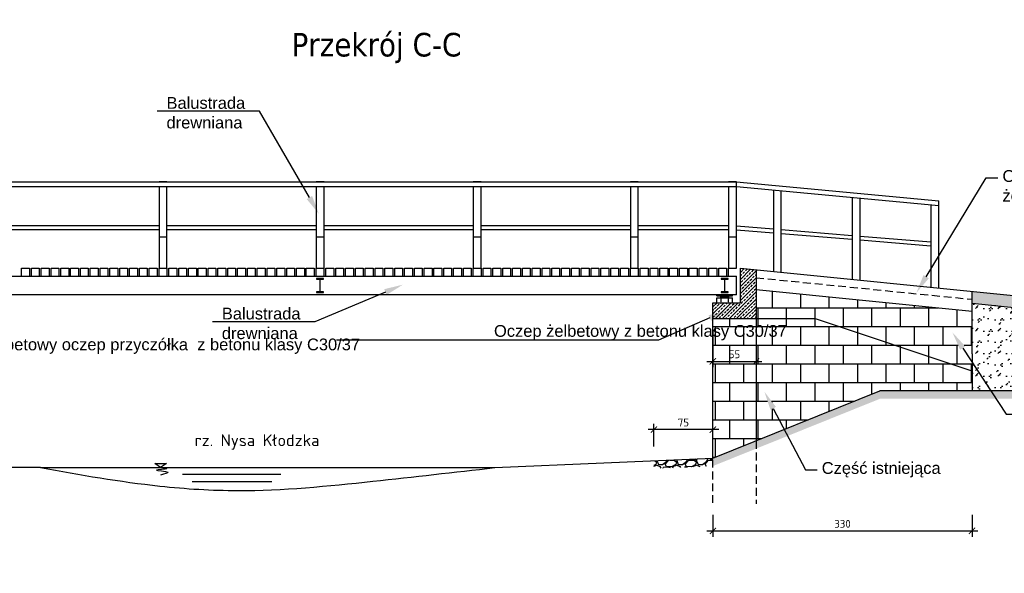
# Model space of a CAD drawing. Header units: millimetres. Extents: x 50975 to 116025, y -42779 to -16535.
# Tile 26 of 28: x 63883 to 65137, y -17240 to -16535. Entities that reach past the tile are written whole.
import ezdxf
from ezdxf import colors
from ezdxf.entities.mleader import LeaderData, LeaderLine
from ezdxf.enums import TextEntityAlignment as Align
from ezdxf.math import Vec2, Vec3

# ---------------------------------------------------------------- set-up
doc = ezdxf.new("R2010")
doc.units = ezdxf.units.MM
doc.header["$LTSCALE"] = 40
doc.header["$PDMODE"] = 35
doc.header["$PDSIZE"] = 10
doc.linetypes.add('DASHED2', pattern=[0.375, 0.25, -0.125])
doc.layers.get('0').transparency = 0.4
doc.layers.get('Defpoints').transparency = 0.4
for name, color, linetype in [('K01', 94, 'Continuous'), ('K025', 161, 'Continuous'), ('K10', 10, 'Continuous'), ('Profile', 7, 'Continuous')]:
    doc.layers.add(name, color=color, linetype=linetype)
doc.styles.get("Standard").update_dxf_attribs({"font": 'isocpeur.ttf', "height": 10})
doc.linetypes.add('ZIGZAG', pattern='A,0.00254,-5.08,[131,ltypeshp.shx,S=5.08,R=0,X=-5.08,Y=0],-10.16,[131,ltypeshp.shx,S=5.08,R=180,X=5.08,Y=0],-5.08', length=20.32254)
doc.dimstyles.new('ARCHIC', dxfattribs={"dimtxt": 10, "dimasz": 8, "dimexe": 7.5, "dimexo": 15, "dimgap": 4, "dimtad": 1, "dimdec": 1, "dimrnd": 0.5, "dimtxsty": 'Standard', "dimblk": 'ARCHTICK', "dimcen": 12.5, "dimdle": 7.5, "dimclrd": 94, "dimclre": 94, "dimclrt": 151, "dimazin": 2, "dimtfac": 1, "dimtdec": 1, "dimtmove": 2, "dimatfit": 3, "dimfxl": 7.5, "dimarcsym": 0})

# ---------------------------------------------------------------- blocks, each defined once
blk = doc.blocks.new('c')
at = {"layer": 'Profile'}
for p, q in [((56414, -10814), (56414, -10914)), ((56469, -10814), (56414, -10814)), ((56418, -10896), (56418, -10831)), ((56428, -10821), (56469, -10821)), ((56469, -10821), (56469, -10814)), ((56414, -10914), (56469, -10914)), ((56469, -10906), (56428, -10906)), ((56469, -10914), (56469, -10906))]:
    blk.add_line(p, q, dxfattribs=at)
for centre, start, end in [((56428, -10831), 90, 180), ((56428, -10896), 180, 270)]:
    blk.add_arc(centre, 10, start, end, dxfattribs=at)
blk = doc.blocks.new('_ArchTick')
at = {"color": 0, "linetype": 'ByBlock', "const_width": 0.15}
blk.add_lwpolyline([(-0.5, -0.5), (0.5, 0.5)], dxfattribs=at)
blk = doc.blocks.new('*D364')
at = {"layer": 'Defpoints', "color": 0}
for p in [(64765.8, -17150.6), (65095.8, -17150.6), (65095.8, -17186.1)]:
    blk.add_point(p, dxfattribs=at)
at = {"layer": 'K025', "color": 94, "lineweight": -2}
for p, q in [((64765.8, -17165.6), (64765.8, -17193.6)), ((65095.8, -17165.6), (65095.8, -17193.6)), ((64758.3, -17186.1), (65103.3, -17186.1))]:
    blk.add_line(p, q, dxfattribs=at)
at = {"layer": 'K025', "color": 94, "lineweight": -2, "xscale": 8, "yscale": 8, "zscale": 8, "rotation": 180}
blk.add_blockref('_ArchTick', (64765.8, -17186.1), dxfattribs=at)
at = {"layer": 'K025', "color": 94, "lineweight": -2, "xscale": 8, "yscale": 8, "zscale": 8}
blk.add_blockref('_ArchTick', (65095.8, -17186.1), dxfattribs=at)
at = {"layer": 'K025', "color": 151, "insert": (64930.8, -17177.1), "char_height": 10, "attachment_point": 5}
blk.add_mtext('330', dxfattribs=at)
blk = doc.blocks.new('*D394')
at = {"layer": 'Defpoints', "color": 0}
for p in [(64690.8, -17057.1), (64690.8, -17093.6), (64765.8, -17093.6)]:
    blk.add_point(p, dxfattribs=at)
at = {"layer": 'K01', "color": 94, "lineweight": -2}
for p, q in [((64773.3, -17057.1), (64683.3, -17057.1)), ((64690.8, -17078.6), (64690.8, -17049.6)), ((64765.8, -17078.6), (64765.8, -17049.6))]:
    blk.add_line(p, q, dxfattribs=at)
at = {"layer": 'K01', "color": 94, "lineweight": -2, "xscale": 8, "yscale": 8, "zscale": 8, "rotation": 180}
blk.add_blockref('_ArchTick', (64690.8, -17057.1), dxfattribs=at)
at = {"layer": 'K01', "color": 94, "lineweight": -2, "xscale": 8, "yscale": 8, "zscale": 8}
blk.add_blockref('_ArchTick', (64765.8, -17057.1), dxfattribs=at)
at = {"layer": 'K01', "color": 151, "insert": (64728.3, -17048.1), "char_height": 10, "attachment_point": 5}
blk.add_mtext('75', dxfattribs=at)
blk = doc.blocks.new('*D416')
at = {"layer": 'Defpoints', "color": 0}
for p in [(64765.8, -16915.6), (64820.8, -16915.6), (64820.8, -16970.2)]:
    blk.add_point(p, dxfattribs=at)
at = {"layer": 'K025', "color": 94, "lineweight": -2}
for p, q in [((64765.8, -16930.6), (64765.8, -16977.7)), ((64820.8, -16930.6), (64820.8, -16977.7)), ((64758.3, -16970.2), (64828.3, -16970.2))]:
    blk.add_line(p, q, dxfattribs=at)
at = {"layer": 'K025', "color": 94, "lineweight": -2, "xscale": 8, "yscale": 8, "zscale": 8, "rotation": 180}
blk.add_blockref('_ArchTick', (64765.8, -16970.2), dxfattribs=at)
at = {"layer": 'K025', "color": 94, "lineweight": -2, "xscale": 8, "yscale": 8, "zscale": 8}
blk.add_blockref('_ArchTick', (64820.8, -16970.2), dxfattribs=at)
at = {"layer": 'K025', "color": 151, "insert": (64793.3, -16961.2), "char_height": 10, "attachment_point": 5}
blk.add_mtext('55', dxfattribs=at)

msp = doc.modelspace()

# ---------------------------------------------------------------- hatches: boundary and pattern name
at = {"layer": 'K01'}
h = msp.add_hatch(dxfattribs=at)
h.set_pattern_fill('ANSI33', color=256)
h.set_pattern_definition([(45, (64765.808, -16811.0796), (-4.49013, 4.49013), []), (45, (64770.298, -16811.0796), (-4.49013, 4.49013), [3.175, -1.5875])])
h.paths.add_polyline_path([(64765.81, -16915.58), (64820.81, -16915.58), (64820.81, -16853.58), (64800.81, -16851.58), (64800.81, -16895.58), (64765.81, -16895.58)])
h = msp.add_hatch(dxfattribs=at)
h.set_pattern_fill('APPIANRN', color=256, scale=0.15)
h.set_pattern_definition([(0, (75374.345, -15901.745), (0, 23.8125), []), (90, (75374.345, -15901.745), (-18.0975, 23.8125), [23.8125, -23.8125])])
h.paths.add_polyline_path([(64765.81, -17093.58), (64765.81, -16915.58), (64895.26, -16915.58), (65095.81, -16982.84), (65095.81, -17007.84), (64978.54, -17007.84), (64856.75, -17056.93), (64842.59, -17030.08), (64846.13, -17028.22), (64831.4, -17008.86), (64839.05, -17031.95), (64842.59, -17030.08), (64856.75, -17056.93)])
h.paths.add_polyline_path([(64820.81, -16915.58), (64820.81, -16895.58), (64820.81, -16878.58), (65095.81, -16906.2), (65095.81, -16960.58), (65095.81, -16971.4), (65083.87, -16953.27), (65087.21, -16951.07), (65070.67, -16933.22), (65080.53, -16955.47), (65083.87, -16953.27), (65095.81, -16971.4), (65095.81, -16982.84), (64895.26, -16915.58)])
h = msp.add_hatch(dxfattribs=at)
h.set_pattern_fill('AR-CONC', color=256, scale=0.1)
h.set_pattern_definition([(50, (65903.34, -17487.103), (18.21847, -1.5939), [1.905, -20.955]), (355, (65903.34, -17487.103), (-3.52434, 19.1057), [1.524, -16.76406]), (100.4514, (65904.858, -17487.236), (14.69412, 17.51178), [1.619, -17.80902]), (46.1842, (65903.34, -17482.023), (27.1079, -4.20423), [2.8575, -31.4325]), (96.6356, (65905.599, -17482.373), (23.7404, 24.7426), [2.4285, -26.71356]), (351.184, (65903.34, -17482.023), (23.7404, 24.7426), [2.286, -25.146]), (21, (65905.88, -17483.293), (15.16144, -10.22652), [1.905, -20.955]), (326, (65905.88, -17483.293), (6.1802, 18.4188), [1.524, -16.764]), (71.4514, (65907.143, -17484.145), (21.34164, 8.19228), [1.619, -17.809]), (37.5, (65903.3395, -17487.103), (0.30886, 8.455504), [0, -16.5608, 0, -17.018, 0, -16.8275]), (7.5, (65903.3395, -17487.103), (6.68197, 10.01806), [0, -9.7028, 0, -16.1798, 0, -6.4135]), (327.5, (65897.675, -17487.103), (13.55906, -0.572874), [0, -6.35, 0, -19.812, 0, -26.289]), (317.5, (65895.135, -17487.103), (14.81292, 2.54265), [0, -8.255, 0, -13.1572, 0, -18.669])])
h.paths.add_polyline_path([(65095.81, -16881.08), (65095.81, -16896.15), (65095.81, -16896.15), (65548.51, -16941.42), (65550.01, -16926.5)])
h = msp.add_hatch(dxfattribs=at)
h.set_pattern_fill('GROUT', color=256, scale=0.1, angle=45)
h.set_pattern_definition([(45, (64999.4, -17312.338), (-12.57236, 16.16446), [2.54, -17.78]), (45, (64995.808, -17305.154), (-14.3684, 14.3684), [0, -20.32]), (45, (64995.808, -17315.93), (-8.98026, 19.75656), [0, -20.32]), (45, (64985.032, -17305.154), (0, 28.7368), [5.08, -35.56]), (45, (65004.788, -17303.358), (-14.3684, 14.3684), [0, -20.32]), (45, (65002.992, -17308.746), (-10.7763, 17.9605), [0, -20.32]), (45, (65002.992, -17305.154), (-14.3684, 14.3684), [0, -20.32]), (45, (64986.828, -17303.358), (-14.3684, 14.3684), [0, -20.32])])
h.paths.add_polyline_path([(65119.8, -17007.84), (65095.81, -16971.4), (65095.81, -16960.58), (65095.81, -16896.15), (65095.81, -16896.15), (65548.51, -16941.42), (65550.01, -16926.5), (65597.02, -16957.84), (65245.81, -16957.84), (65195.81, -17007.84)])
h.paths.add_polyline_path([(65095.81, -17007.84), (65095.81, -16982.84), (65095.81, -16971.4), (65119.8, -17007.84)])
h = msp.add_hatch(dxfattribs=at)
h.set_pattern_fill('2X2BRIKS', color=256, scale=0.07, angle=54)
h.set_pattern_definition([(54, (64765.808, -17103.579), (-11.50746, 8.36066), [1.778, 0]), (54, (64760.054, -17099.398), (-3.1468, 19.86812), [14.224, -14.224]), (144, (64765.808, -17103.579), (-8.36066, -11.50746), [1.778, 0]), (144, (64778.349, -17086.317), (-19.86812, -3.1468), [14.224, -14.224])])
h.paths.add_polyline_path([(65051.81, -17017.84), (65199.95, -17017.84), (65249.95, -16967.84), (65597.02, -16967.84), (65597.02, -16957.84), (65245.81, -16957.84), (65195.81, -17007.84), (65046.53, -17007.84)])
h.paths.add_polyline_path([(64861.1, -17065.17), (64978.54, -17017.84), (65051.81, -17017.84), (65046.53, -17007.84), (64978.54, -17007.84), (64856.75, -17056.93)])
h.paths.add_polyline_path([(64765.81, -17103.58), (64861.1, -17065.17), (64856.75, -17056.93), (64765.81, -17093.58)])
h = msp.add_hatch(dxfattribs=at)
h.set_pattern_fill('GRAVEL', color=256)
h.set_pattern_definition([(228.012788, (80943.0913, -14262.7349), (-203.20000002, -228.59999999), [3.417214, -338.304836]), (184.969741, (80940.8053, -14265.2749), (304.79999988, 25.40000145), [5.864047, -580.54049]), (132.510447, (80934.9633, -14265.7829), (254.0000001, -279.3999999), [4.134815, -409.347228]), (267.273689, (80925.0573, -14272.1329), (25.40000005, 508), [5.340045, -528.664374]), (292.833654, (80924.8033, -14277.4669), (-127.00000001, 304.8), [5.236337, -518.398077]), (357.273689, (80926.8353, -14282.2929), (-508, 25.40000005), [5.340045, -528.664374]), (37.6942405, (80932.1693, -14282.5469), (-330.199999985, -254.00000002), [7.061937, -699.131153]), (72.2553284, (80937.7573, -14278.2289), (177.80000005, 558.799999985), [6.667195, -660.052566]), (121.429566, (80939.7893, -14271.8789), (-203.20000003, 330.19999998), [5.35813, -530.455457]), (175.236358, (80936.9953, -14267.3069), (279.4, -25.40000004), [6.117133, -299.73937]), (222.397438, (80930.8993, -14266.79886), (-304.79999999, -279.40000001), [7.91078, -783.167725]), (138.814075, (80950.2033, -14272.3869), (-177.8, 152.4), [2.700045, -267.30566]), (171.469234, (80948.1713, -14270.6089), (330.20000001, -50.79999994), [5.13682, -508.54639]), (225, (80943.091, -14269.847), (1e-14, -25.4), [3.592093, -32.32893]), (203.19859, (80941.3133, -14266.799), (127, 50.8), [1.934413, -191.506224]), (291.80141, (80939.5353, -14267.561), (-25.4, 76.2), [2.735656, -134.04753]), (30.963757, (80940.5513, -14270.101), (76.2, 50.8), [4.443197, -143.66298]), (161.56505, (80944.361, -14267.815), (50.8, -25.4), [3.21287, -77.10898]), (16.38954, (80924.8033, -14267.5609), (254, 76.2), [4.50088, -445.588267]), (70.346176, (80929.1213, -14266.2909), (-101.60000001, -279.4), [3.77599, -373.822157]), (293.19859, (80944.3613, -14262.735), (-50.8, 127), [3.8688, -189.571836]), (343.61046, (80945.8853, -14266.2909), (-254, 76.19999998), [4.50088, -445.588267]), (339.443955, (80924.8033, -14283.309), (-127, 50.8), [4.340352, -212.677343]), (294.77514, (80928.8673, -14284.8329), (-127.00000015, 279.39999993), [3.63672, -360.035934]), (66.80141, (80944.6153, -14288.135), (50.8, 127), [3.8688, -189.571836]), (17.354025, (80946.1393, -14284.5789), (-330.2, -101.60000002), [4.257827, -421.52376]), (69.443955, (80932.1693, -14288.135), (-50.8, -127), [2.170176, -214.84752]), (101.309932, (80943.0913, -14288.135), (-25.4, 101.6), [1.295146, -128.21995]), (165.963757, (80942.8373, -14286.865), (76.2, -25.4), [5.236337, -99.490546]), (186.009006, (80937.7573, -14285.5949), (254, 25.40000001), [4.85267, -480.41365]), (303.690068, (80940.551, -14272.387), (-25.4, 50.8), [3.66324, -87.917764]), (353.1572266, (80942.5833, -14275.4349), (431.8, -50.79999998), [6.395568, -633.16009]), (60.945396, (80948.9333, -14276.1969), (-101.6, -177.8), [2.615082, -258.893923]), (90, (80950.203, -14273.91), (-25.4, 25.4), [1.524, -23.876]), (120.256437, (80937.2493, -14284.8329), (101.59999999, -177.8), [3.52867, -349.339408]), (48.012788, (80935.4713, -14281.7849), (203.20000002, 228.59999999), [6.83443, -334.887622]), (0, (80940.043, -14276.705), (25.4, 25.4), [6.604, -18.796]), (325.304846, (80946.6473, -14276.7049), (254.0000001, -177.79999986), [4.016096, -397.593167]), (254.054604, (80949.9493, -14278.991), (-25.4, -101.6), [3.69829, -181.2165]), (207.645975, (80948.9333, -14282.5469), (-482.60000002, -253.999999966), [6.02145, -596.124644]), (175.426079, (80943.5993, -14285.3409), (-330.2, 25.4), [6.370295, -630.658465])])
h.paths.add_polyline_path([(64690.81, -17106.82), (64690.81, -17096.82), (64765.81, -17093.58), (64765.81, -17103.58)])

# ---------------------------------------------------------------- linework, layer by layer
at = {"layer": 'K01', "linetype": 'DASHED2'}
for p, q in [((64820.81, -16863.58), (65095.81, -16891.08)), ((64820.81, -17071.41), (64820.81, -17151.69)), ((64765.81, -17150.58), (64765.81, -17093.58))]:
    msp.add_line(p, q, dxfattribs=at)
at = {"layer": 'K01'}
for p, q in [((65095.81, -16896.15), (65548.51, -16941.42)), ((63909.94, -17105.58), (64488.26, -17105.58)), ((64062.83, -17105.58), (64055.35, -17100.21)), ((64055.35, -17100.21), (64070.31, -17100.21)), ((64070.31, -17100.21), (64062.83, -17105.58)), ((64215.71, -17114.5), (64090.55, -17114.5)), ((64204.19, -17123.66), (64102.96, -17123.66))]:
    msp.add_line(p, q, dxfattribs=at)
for points in [[(64261.26, -16882.58), (64270.36, -16882.58), (64270.36, -16881.78), (64266.97, -16881.78, -0.4142136), (64266.07, -16880.88), (64266.07, -16866.28, -0.4142136), (64266.97, -16865.38), (64270.36, -16865.38), (64270.36, -16864.58), (64261.26, -16864.58), (64261.26, -16865.38), (64264.64, -16865.38, -0.4142136), (64265.54, -16866.28), (64265.54, -16880.88, -0.4142136), (64264.64, -16881.78), (64261.26, -16881.78)], [(64776.26, -16882.58), (64785.36, -16882.58), (64785.36, -16881.78), (64781.97, -16881.78, -0.4142136), (64781.07, -16880.88), (64781.07, -16866.28, -0.4142136), (64781.97, -16865.38), (64785.36, -16865.38), (64785.36, -16864.58), (64776.26, -16864.58), (64776.26, -16865.38), (64779.64, -16865.38, -0.4142136), (64780.54, -16866.28), (64780.54, -16880.88, -0.4142136), (64779.64, -16881.78), (64776.26, -16881.78)]]:
    msp.add_lwpolyline(points, format="xyb", close=True, dxfattribs=at)
msp.add_spline([(64062.83, -17105.58), (64070.69, -17107.16), (64057.51, -17108.72), (64072.03, -17111.29), (64062.65, -17115.09)], degree=3, dxfattribs=at)
at = {"layer": 'K025'}
for p, q in [((63735.81, -16741.58), (64795.81, -16741.58)), ((64070.81, -16741.58), (64060.81, -16741.58)), ((64270.81, -16741.58), (64260.81, -16741.58)), ((64470.81, -16741.58), (64460.81, -16741.58)), ((64670.81, -16741.58), (64660.81, -16741.58)), ((64795.81, -16741.58), (64785.81, -16741.58)), ((64795.81, -16741.58), (65053.27, -16765.82)), ((64795.81, -16747.58), (64795.81, -16741.58)), ((63735.81, -16747.58), (64795.81, -16747.58)), ((64060.81, -16747.58), (64060.81, -16851.58)), ((64070.81, -16851.58), (64070.81, -16747.58)), ((64260.81, -16747.58), (64260.81, -16851.58)), ((64270.81, -16851.58), (64270.81, -16747.58)), ((64460.81, -16747.58), (64460.81, -16851.58)), ((64470.81, -16851.58), (64470.81, -16747.58)), ((64660.81, -16747.58), (64660.81, -16851.58)), ((64670.81, -16851.58), (64670.81, -16747.58)), ((64785.81, -16747.58), (64785.81, -16851.58)), ((64795.81, -16851.58), (64795.81, -16747.58)), ((64795.81, -16747.58), (65053.27, -16771.82)), ((64842.85, -16752.01), (64842.85, -16855.78)), ((64852.85, -16856.78), (64852.85, -16752.95)), ((64943.27, -16761.47), (64943.27, -16865.82)), ((64953.27, -16866.82), (64953.27, -16762.41)), ((65053.27, -16876.82), (65053.27, -16765.82)), ((65043.27, -16770.88), (65043.27, -16875.82)), ((63870.81, -16797.08), (64060.81, -16797.08)), ((63870.81, -16802.08), (64060.81, -16802.08)), ((64070.81, -16797.08), (64260.81, -16797.08)), ((64070.81, -16802.08), (64260.81, -16802.08)), ((64270.81, -16797.08), (64460.81, -16797.08)), ((64270.81, -16802.08), (64460.81, -16802.08)), ((64470.81, -16797.08), (64660.81, -16797.08)), ((64470.81, -16802.08), (64660.81, -16802.08)), ((64670.81, -16797.08), (64785.81, -16797.08)), ((64670.81, -16802.08), (64785.81, -16802.08)), ((64795.81, -16797.49), (64842.85, -16801.39)), ((64795.81, -16802.51), (64842.85, -16806.4)), ((64852.85, -16802.22), (64943.27, -16809.7)), ((64852.85, -16807.23), (64943.27, -16814.72)), ((64060.81, -16811.58), (64070.81, -16811.58)), ((64260.81, -16811.58), (64270.81, -16811.58)), ((64460.81, -16811.58), (64470.81, -16811.58)), ((64660.81, -16811.58), (64670.81, -16811.58)), ((64785.81, -16811.58), (64795.81, -16811.58)), ((64953.27, -16810.53), (65043.27, -16817.99)), ((64953.27, -16815.55), (65043.27, -16823.01)), ((63885.81, -16861.58), (63885.81, -16851.58)), ((63885.81, -16851.58), (63895.81, -16851.58)), ((63885.81, -16861.58), (63885.81, -16851.58)), ((63885.81, -16851.58), (63895.81, -16851.58)), ((63895.81, -16851.58), (63895.81, -16861.58)), ((63895.81, -16851.58), (63895.81, -16861.58)), ((63898.31, -16861.58), (63898.31, -16851.58)), ((63898.31, -16851.58), (63908.31, -16851.58)), ((63908.31, -16851.58), (63908.31, -16861.58)), ((63910.77, -16861.58), (63910.77, -16851.58)), ((63910.77, -16851.58), (63920.77, -16851.58)), ((63920.77, -16851.58), (63920.77, -16861.58)), ((63923.31, -16861.58), (63923.31, -16851.58)), ((63923.31, -16851.58), (63933.31, -16851.58)), ((63933.31, -16851.58), (63933.31, -16861.58)), ((63935.81, -16861.58), (63935.81, -16851.58)), ((63935.81, -16851.58), (63945.81, -16851.58)), ((63945.81, -16851.58), (63945.81, -16861.58)), ((63948.31, -16861.58), (63948.31, -16851.58)), ((63948.31, -16851.58), (63958.31, -16851.58)), ((63958.31, -16851.58), (63958.31, -16861.58)), ((63960.77, -16861.58), (63960.77, -16851.58)), ((63960.77, -16851.58), (63970.77, -16851.58)), ((63970.77, -16851.58), (63970.77, -16861.58)), ((63973.31, -16861.58), (63973.31, -16851.58)), ((63973.31, -16851.58), (63983.31, -16851.58)), ((63983.31, -16851.58), (63983.31, -16861.58)), ((63985.81, -16861.58), (63985.81, -16851.58)), ((63985.81, -16851.58), (63995.81, -16851.58)), ((63995.81, -16851.58), (63995.81, -16861.58)), ((63998.31, -16861.58), (63998.31, -16851.58)), ((63998.31, -16851.58), (64008.31, -16851.58)), ((64008.31, -16851.58), (64008.31, -16861.58)), ((64010.77, -16861.58), (64010.77, -16851.58)), ((64010.77, -16851.58), (64020.77, -16851.58)), ((64020.77, -16851.58), (64020.77, -16861.58)), ((64023.31, -16861.58), (64023.31, -16851.58)), ((64023.31, -16851.58), (64033.31, -16851.58)), ((64033.31, -16851.58), (64033.31, -16861.58)), ((64035.81, -16861.58), (64035.81, -16851.58)), ((64035.81, -16851.58), (64045.81, -16851.58)), ((64035.81, -16861.58), (64035.81, -16851.58)), ((64035.81, -16851.58), (64045.81, -16851.58)), ((64045.81, -16851.58), (64045.81, -16861.58)), ((64045.81, -16851.58), (64045.81, -16861.58)), ((64048.31, -16861.58), (64048.31, -16851.58)), ((64048.31, -16851.58), (64058.31, -16851.58)), ((64058.31, -16851.58), (64058.31, -16861.58)), ((64060.81, -16861.58), (64060.81, -16851.58)), ((64060.81, -16851.58), (64070.81, -16851.58)), ((64070.81, -16851.58), (64070.81, -16861.58)), ((64073.31, -16861.58), (64073.31, -16851.58)), ((64073.31, -16851.58), (64083.31, -16851.58)), ((64083.31, -16851.58), (64083.31, -16861.58)), ((64085.81, -16861.58), (64085.81, -16851.58)), ((64085.81, -16851.58), (64095.81, -16851.58)), ((64095.81, -16851.58), (64095.81, -16861.58)), ((64098.31, -16861.58), (64098.31, -16851.58)), ((64098.31, -16851.58), (64108.31, -16851.58)), ((64108.31, -16851.58), (64108.31, -16861.58)), ((64110.77, -16861.58), (64110.77, -16851.58)), ((64110.77, -16851.58), (64120.77, -16851.58)), ((64120.77, -16851.58), (64120.77, -16861.58)), ((64123.31, -16861.58), (64123.31, -16851.58)), ((64123.31, -16851.58), (64133.31, -16851.58)), ((64133.31, -16851.58), (64133.31, -16861.58)), ((64135.81, -16861.58), (64135.81, -16851.58)), ((64135.81, -16851.58), (64145.81, -16851.58)), ((64145.81, -16851.58), (64145.81, -16861.58)), ((64148.31, -16861.58), (64148.31, -16851.58)), ((64148.31, -16851.58), (64158.31, -16851.58)), ((64158.31, -16851.58), (64158.31, -16861.58)), ((64160.77, -16861.58), (64160.77, -16851.58)), ((64160.77, -16851.58), (64170.77, -16851.58)), ((64170.77, -16851.58), (64170.77, -16861.58)), ((64173.31, -16861.58), (64173.31, -16851.58)), ((64173.31, -16851.58), (64183.31, -16851.58)), ((64183.31, -16851.58), (64183.31, -16861.58)), ((64185.81, -16861.58), (64185.81, -16851.58)), ((64185.81, -16851.58), (64195.81, -16851.58)), ((64185.81, -16861.58), (64185.81, -16851.58)), ((64185.81, -16851.58), (64195.81, -16851.58)), ((64195.81, -16851.58), (64195.81, -16861.58)), ((64195.81, -16851.58), (64195.81, -16861.58)), ((64198.31, -16861.58), (64198.31, -16851.58)), ((64198.31, -16851.58), (64208.31, -16851.58)), ((64208.31, -16851.58), (64208.31, -16861.58)), ((64210.77, -16861.58), (64210.77, -16851.58)), ((64210.77, -16851.58), (64220.77, -16851.58)), ((64220.77, -16851.58), (64220.77, -16861.58)), ((64223.31, -16861.58), (64223.31, -16851.58)), ((64223.31, -16851.58), (64233.31, -16851.58)), ((64233.31, -16851.58), (64233.31, -16861.58)), ((64235.81, -16861.58), (64235.81, -16851.58)), ((64235.81, -16851.58), (64245.81, -16851.58)), ((64245.81, -16851.58), (64245.81, -16861.58)), ((64248.31, -16861.58), (64248.31, -16851.58)), ((64248.31, -16851.58), (64258.31, -16851.58)), ((64258.31, -16851.58), (64258.31, -16861.58)), ((64260.77, -16861.58), (64260.77, -16851.58)), ((64260.77, -16851.58), (64270.77, -16851.58)), ((64270.77, -16851.58), (64270.77, -16861.58)), ((64273.31, -16861.58), (64273.31, -16851.58)), ((64273.31, -16851.58), (64283.31, -16851.58)), ((64283.31, -16851.58), (64283.31, -16861.58)), ((64285.81, -16861.58), (64285.81, -16851.58)), ((64285.81, -16851.58), (64295.81, -16851.58)), ((64295.81, -16851.58), (64295.81, -16861.58)), ((64298.31, -16861.58), (64298.31, -16851.58)), ((64298.31, -16851.58), (64308.31, -16851.58)), ((64308.31, -16851.58), (64308.31, -16861.58)), ((64310.77, -16861.58), (64310.77, -16851.58)), ((64310.77, -16851.58), (64320.77, -16851.58)), ((64320.77, -16851.58), (64320.77, -16861.58)), ((64323.31, -16861.58), (64323.31, -16851.58)), ((64323.31, -16851.58), (64333.31, -16851.58)), ((64333.31, -16851.58), (64333.31, -16861.58)), ((64335.81, -16861.58), (64335.81, -16851.58)), ((64335.81, -16851.58), (64345.81, -16851.58)), ((64335.81, -16861.58), (64335.81, -16851.58)), ((64335.81, -16851.58), (64345.81, -16851.58)), ((64345.81, -16851.58), (64345.81, -16861.58)), ((64345.81, -16851.58), (64345.81, -16861.58)), ((64348.31, -16861.58), (64348.31, -16851.58)), ((64348.31, -16851.58), (64358.31, -16851.58)), ((64358.31, -16851.58), (64358.31, -16861.58)), ((64360.77, -16861.58), (64360.77, -16851.58)), ((64360.77, -16851.58), (64370.77, -16851.58)), ((64370.77, -16851.58), (64370.77, -16861.58)), ((64373.31, -16861.58), (64373.31, -16851.58)), ((64373.31, -16851.58), (64383.31, -16851.58)), ((64383.31, -16851.58), (64383.31, -16861.58)), ((64385.81, -16861.58), (64385.81, -16851.58)), ((64385.81, -16851.58), (64395.81, -16851.58)), ((64395.81, -16851.58), (64395.81, -16861.58)), ((64398.31, -16861.58), (64398.31, -16851.58)), ((64398.31, -16851.58), (64408.31, -16851.58)), ((64408.31, -16851.58), (64408.31, -16861.58)), ((64410.77, -16861.58), (64410.77, -16851.58)), ((64410.77, -16851.58), (64420.77, -16851.58)), ((64420.77, -16851.58), (64420.77, -16861.58)), ((64423.31, -16861.58), (64423.31, -16851.58)), ((64423.31, -16851.58), (64433.31, -16851.58)), ((64433.31, -16851.58), (64433.31, -16861.58)), ((64435.81, -16861.58), (64435.81, -16851.58)), ((64435.81, -16851.58), (64445.81, -16851.58)), ((64445.81, -16851.58), (64445.81, -16861.58)), ((64448.31, -16861.58), (64448.31, -16851.58)), ((64448.31, -16851.58), (64458.31, -16851.58)), ((64458.31, -16851.58), (64458.31, -16861.58)), ((64460.77, -16861.58), (64460.77, -16851.58)), ((64460.77, -16851.58), (64470.77, -16851.58)), ((64470.77, -16851.58), (64470.77, -16861.58)), ((64473.31, -16861.58), (64473.31, -16851.58)), ((64473.31, -16851.58), (64483.31, -16851.58)), ((64483.31, -16851.58), (64483.31, -16861.58)), ((64485.81, -16861.58), (64485.81, -16851.58)), ((64485.81, -16851.58), (64495.81, -16851.58)), ((64485.81, -16861.58), (64485.81, -16851.58)), ((64485.81, -16851.58), (64495.81, -16851.58)), ((64495.81, -16851.58), (64495.81, -16861.58)), ((64495.81, -16851.58), (64495.81, -16861.58)), ((64498.31, -16861.58), (64498.31, -16851.58)), ((64498.31, -16851.58), (64508.31, -16851.58)), ((64508.31, -16851.58), (64508.31, -16861.58)), ((64510.77, -16861.58), (64510.77, -16851.58)), ((64510.77, -16851.58), (64520.77, -16851.58)), ((64520.77, -16851.58), (64520.77, -16861.58)), ((64523.31, -16861.58), (64523.31, -16851.58)), ((64523.31, -16851.58), (64533.31, -16851.58)), ((64533.31, -16851.58), (64533.31, -16861.58)), ((64535.81, -16861.58), (64535.81, -16851.58)), ((64535.81, -16851.58), (64545.81, -16851.58)), ((64545.81, -16851.58), (64545.81, -16861.58)), ((64548.31, -16861.58), (64548.31, -16851.58)), ((64548.31, -16851.58), (64558.31, -16851.58)), ((64558.31, -16851.58), (64558.31, -16861.58)), ((64560.77, -16861.58), (64560.77, -16851.58)), ((64560.77, -16851.58), (64570.77, -16851.58)), ((64570.77, -16851.58), (64570.77, -16861.58)), ((64573.31, -16861.58), (64573.31, -16851.58)), ((64573.31, -16851.58), (64583.31, -16851.58)), ((64583.31, -16851.58), (64583.31, -16861.58)), ((64585.81, -16861.58), (64585.81, -16851.58)), ((64585.81, -16851.58), (64595.81, -16851.58)), ((64595.81, -16851.58), (64595.81, -16861.58)), ((64598.31, -16861.58), (64598.31, -16851.58)), ((64598.31, -16851.58), (64608.31, -16851.58)), ((64608.31, -16851.58), (64608.31, -16861.58)), ((64610.77, -16861.58), (64610.77, -16851.58)), ((64610.77, -16851.58), (64620.77, -16851.58)), ((64620.77, -16851.58), (64620.77, -16861.58)), ((64623.31, -16861.58), (64623.31, -16851.58)), ((64623.31, -16851.58), (64633.31, -16851.58)), ((64633.31, -16851.58), (64633.31, -16861.58)), ((64635.81, -16861.58), (64635.81, -16851.58)), ((64635.81, -16851.58), (64645.81, -16851.58)), ((64635.81, -16861.58), (64635.81, -16851.58)), ((64635.81, -16851.58), (64645.81, -16851.58)), ((64645.81, -16851.58), (64645.81, -16861.58)), ((64645.81, -16851.58), (64645.81, -16861.58)), ((64648.31, -16861.58), (64648.31, -16851.58)), ((64648.31, -16851.58), (64658.31, -16851.58)), ((64658.31, -16851.58), (64658.31, -16861.58)), ((64660.81, -16861.58), (64660.81, -16851.58)), ((64660.81, -16851.58), (64670.81, -16851.58)), ((64670.81, -16851.58), (64670.81, -16861.58)), ((64673.31, -16861.58), (64673.31, -16851.58)), ((64673.31, -16851.58), (64683.31, -16851.58)), ((64683.31, -16851.58), (64683.31, -16861.58)), ((64685.81, -16861.58), (64685.81, -16851.58)), ((64685.81, -16851.58), (64695.81, -16851.58)), ((64695.81, -16851.58), (64695.81, -16861.58)), ((64698.31, -16861.58), (64698.31, -16851.58)), ((64698.31, -16851.58), (64708.31, -16851.58)), ((64708.31, -16851.58), (64708.31, -16861.58)), ((64710.77, -16861.58), (64710.77, -16851.58)), ((64710.77, -16851.58), (64720.77, -16851.58)), ((64720.77, -16851.58), (64720.77, -16861.58)), ((64723.31, -16861.58), (64723.31, -16851.58)), ((64723.31, -16851.58), (64733.31, -16851.58)), ((64733.31, -16851.58), (64733.31, -16861.58)), ((64735.81, -16861.58), (64735.81, -16851.58)), ((64735.81, -16851.58), (64745.81, -16851.58)), ((64745.81, -16851.58), (64745.81, -16861.58)), ((64748.31, -16861.58), (64748.31, -16851.58)), ((64748.31, -16851.58), (64758.31, -16851.58)), ((64758.31, -16851.58), (64758.31, -16861.58)), ((64760.77, -16861.58), (64760.77, -16851.58)), ((64760.77, -16851.58), (64770.77, -16851.58)), ((64770.77, -16851.58), (64770.77, -16861.58)), ((64773.31, -16861.58), (64773.31, -16851.58)), ((64773.31, -16851.58), (64783.31, -16851.58)), ((64783.31, -16851.58), (64783.31, -16861.58)), ((64785.81, -16861.58), (64785.81, -16851.58)), ((64785.81, -16851.58), (64795.81, -16851.58)), ((64800.81, -16895.58), (64800.81, -16851.58)), ((64800.81, -16851.58), (65550.01, -16926.5)), ((64800.81, -16895.58), (64800.81, -16851.58)), ((64820.81, -16853.58), (64820.81, -16915.58)), ((63735.81, -16861.58), (64795.81, -16861.58)), ((64795.81, -16885.58), (64795.81, -16861.58)), ((64820.81, -16878.58), (65095.81, -16906.08)), ((65095.81, -16960.58), (65095.81, -16881.08)), ((64795.81, -16885.58), (63735.81, -16885.58)), ((64770.81, -16886.58), (64770.81, -16885.58)), ((64770.81, -16885.58), (64790.81, -16885.58)), ((64770.81, -16886.58), (64790.81, -16886.58)), ((64770.81, -16895.58), (64770.81, -16889.18)), ((64770.81, -16889.18), (64790.81, -16889.18)), ((64775.81, -16888.73), (64775.81, -16887.13)), ((64775.81, -16887.13), (64785.81, -16887.13)), ((64781.61, -16886.58), (64780.01, -16886.58)), ((64780.01, -16886.58), (64780.01, -16887.13)), ((64781.61, -16886.58), (64781.61, -16887.13)), ((64785.81, -16887.13), (64785.81, -16888.73)), ((64790.81, -16886.58), (64790.81, -16885.58)), ((64790.81, -16895.58), (64790.81, -16889.18)), ((64765.81, -17093.58), (64765.81, -16895.58)), ((64765.81, -16895.58), (64800.81, -16895.58)), ((64820.81, -16915.58), (64820.81, -17071.41)), ((65095.81, -16960.58), (65095.81, -16982.84)), ((65095.81, -16982.84), (65095.81, -17007.84)), ((64765.81, -17093.58), (64978.54, -17007.84)), ((65195.81, -17007.84), (64978.54, -17007.84)), ((64488.26, -17105.58), (64765.81, -17093.58)), ((63909.94, -17105.58), (63765.81, -17105.58))]:
    msp.add_line(p, q, dxfattribs=at)
at = {"layer": 'K025', "linetype": 'ZIGZAG', "ltscale": 0.01}
for p in [(64765.81, -16915.58), (65095.81, -16982.84)]:
    msp.add_line(p, (64895.26, -16915.58), dxfattribs=at)
at = {"layer": 'K025'}
msp.add_spline([(63909.94, -17105.58), (64061.97, -17129.04), (64161.05, -17134.73), (64333.14, -17122.88), (64488.26, -17105.58)], degree=3, dxfattribs=at)

# ---------------------------------------------------------------- block references
at = {"layer": 'K025', "color": 1, "xscale": 0.1, "yscale": 0.1, "zscale": 0.1, "rotation": 270}
msp.add_blockref('c', (65867.18, -11247.36), dxfattribs=at)

# ---------------------------------------------------------------- texts
at = {"layer": 'K01'}
msp.add_text('rz. Nysa Kłodzka', height=15, dxfattribs=at).set_placement((64185.6, -17078.19, 7560.06), align=Align.CENTER)

# ---------------------------------------------------------------- dimensions: what is measured, and where the dimension line sits
at = {"layer": 'K01', "color": 1}
dim = msp.add_aligned_dim(p1=(64765.81, -17093.58), p2=(64690.81, -17093.58), distance=-36.46, dimstyle='ARCHIC', dxfattribs=at)
dim.commit()
dim.dimension.update_dxf_attribs({"geometry": '*D394', "text_midpoint": (64728.31, -17048.12)})
at = {"layer": 'K025'}
dim = msp.add_aligned_dim(p1=(64765.81, -16915.58), p2=(64820.81, -16915.58), distance=-54.67, dimstyle='ARCHIC', dxfattribs=at)
dim.commit()
dim.dimension.update_dxf_attribs({"geometry": '*D416', "text_midpoint": (64793.31, -16961.25)})
at = {"layer": 'K025', "color": 1}
dim = msp.add_linear_dim(base=(65095.81, -17186.07), p1=(64765.81, -17150.58), p2=(65095.81, -17150.58), dimstyle='ARCHIC', dxfattribs=at)
dim.commit()
dim.dimension.update_dxf_attribs({"geometry": '*D364', "text_midpoint": (64930.81, -17177.07)})

# ---------------------------------------------------------------- leaders
at = {"layer": 'K01', "linetype": 'ZIGZAG'}
ml = msp.add_multileader_mtext('Standard', dxfattribs=at)
ml.set_content('{\\f@Arial Unicode MS|b0|i0|c238|p34;Kruszywo łamane 0/31.5 gr. 15cm}', color=256)
ml.set_leader_properties()
ml.build(insert=Vec2(0, 0))
ml.multileader.update_dxf_attribs({"text_right_attachment_type": 6, "dogleg_length": 0.36, "arrow_head_size": 24, "scale": 3})
ctx = ml.context
ctx.base_point, ctx.scale, ctx.char_height, ctx.arrow_head_size, ctx.landing_gap_size, ctx.plane_origin = Vec3(63527.87, -16547.64), 3, 15, 24, 6, Vec3(63876.26, -16847.75)
ctx.right_attachment = 6
notes = []
notes.append((ctx, [(0, (1, 1, 0), (63460.76, -16547.64), (1, 0), 67.12, [(0, [(63335.5, -16898.88)], 256, [])])]))
ctx.mtext.insert, ctx.mtext.width, ctx.mtext.flow_direction = Vec3(63533.87, -16537.94), 245.0823, 5
ml = msp.add_multileader_mtext('Standard', dxfattribs=at)
ml.set_content('{\\f@Arial Unicode MS|b0|i0|c238|p34;Balustrada \\Pdrewniana}', color=256)
ml.set_leader_properties()
ml.build(insert=Vec2(0, 0))
ml.multileader.update_dxf_attribs({"text_right_attachment_type": 6, "dogleg_length": 0.36, "arrow_head_size": 24, "scale": 3})
ctx = ml.context
ctx.base_point, ctx.scale, ctx.char_height, ctx.arrow_head_size, ctx.landing_gap_size, ctx.plane_origin = Vec3(64064.34, -16641.11), 3, 15, 24, 6, Vec3(64719.8, -16563.35)
ctx.right_attachment = 6
notes.append((ctx, [(0, (1, 1, 0), (64188.68, -16651.48), (-1, 0), 14.55, [(0, [(64264.25, -16782.29)], 256, [])])]))
ctx.mtext.insert, ctx.mtext.width, ctx.mtext.flow_direction = Vec3(64070.34, -16633.48), 216.1592, 5
ml = msp.add_multileader_mtext('Standard', dxfattribs=at)
ml.set_content('{\\f@Arial Unicode MS|b0|i0|c238|p34;Oczep\\Pżelbetowy}', color=256)
ml.set_leader_properties()
ml.build(insert=Vec2(0, 0))
ml.multileader.update_dxf_attribs({"text_right_attachment_type": 6, "dogleg_length": 0.36, "arrow_head_size": 24, "scale": 3})
ctx = ml.context
ctx.base_point, ctx.scale, ctx.char_height, ctx.arrow_head_size, ctx.landing_gap_size, ctx.plane_origin = Vec3(65128.45, -16736.26), 3, 15, 24, 6, Vec3(65643.48, -16657.83)
ctx.right_attachment = 6
notes.append((ctx, [(0, (1, 1, 0), (65113.9, -16736.26), (1, 0), 14.55, [(0, [(65024.88, -16882.85)], 256, [])])]))
ctx.mtext.insert, ctx.mtext.width, ctx.mtext.flow_direction = Vec3(65134.45, -16726.56), 216.1592, 5
ml = msp.add_multileader_mtext('Standard', dxfattribs=at)
ml.set_content('{\\f@Arial Unicode MS|b0|i0|c238|p34;Balustrada \\Pdrewniana}', color=256)
ml.set_leader_properties()
ml.build(insert=Vec2(0, 0))
ml.multileader.update_dxf_attribs({"text_right_attachment_type": 6, "dogleg_length": 0.36, "arrow_head_size": 24, "scale": 3})
ctx = ml.context
ctx.base_point, ctx.scale, ctx.char_height, ctx.arrow_head_size, ctx.landing_gap_size, ctx.plane_origin = Vec3(64134.76, -16909.44), 3, 15, 24, 6, Vec3(64790.22, -16831.69)
ctx.right_attachment = 6
notes.append((ctx, [(0, (1, 1, 0), (64259.1, -16919.82), (-1, 0), 14.55, [(0, [(64371.16, -16872.52)], 256, [])])]))
ctx.mtext.insert, ctx.mtext.width, ctx.mtext.flow_direction = Vec3(64140.76, -16901.82), 216.1592, 5
ml = msp.add_multileader_mtext('Standard', dxfattribs=at)
ml.set_content('{\\f@Arial Unicode MS|b0|i0|c238|p34;Żelbetowy oczep przyczółka  z betonu klasy C30/37}', color=256)
ml.set_leader_properties()
ml.build(insert=Vec2(0, 0))
ml.multileader.update_dxf_attribs({"text_right_attachment_type": 6, "dogleg_length": 0.36, "arrow_head_size": 24, "scale": 3})
ctx = ml.context
ctx.base_point, ctx.scale, ctx.char_height, ctx.arrow_head_size, ctx.landing_gap_size, ctx.plane_origin = Vec3(63829.71, -16950.81), 3, 15, 24, 6, Vec3(64344.74, -16872.38)
ctx.right_attachment = 6
notes.append((ctx, [(0, (1, 1, 0), (63815.16, -16950.81), (1, 0), 14.55, [(0, [(63730.55, -16903.58)], 256, [])])]))
ctx.mtext.insert, ctx.mtext.width, ctx.mtext.flow_direction = Vec3(63835.71, -16941.11), 216.1592, 5
ml = msp.add_multileader_mtext('Standard', dxfattribs=at)
ml.set_content('{\\f@Arial Unicode MS|b0|i0|c238|p34;Oczep żelbetowy z betonu klasy C30/37}', color=256)
ml.set_leader_properties()
ml.build(insert=Vec2(0, 0))
ml.multileader.update_dxf_attribs({"text_right_attachment_type": 6, "dogleg_length": 0.36, "arrow_head_size": 24, "scale": 3})
ctx = ml.context
ctx.base_point, ctx.scale, ctx.char_height, ctx.arrow_head_size, ctx.landing_gap_size, ctx.plane_origin = Vec3(64481.21, -16933.62), 3, 15, 24, 6, Vec3(65227.59, -16855.19)
ctx.right_attachment = 6
notes.append((ctx, [(0, (1, 1, 0), (64696.47, -16943.32), (-1, 0), 14.55, [(0, [(64784.06, -16905.39)], 256, [])])]))
ctx.mtext.insert, ctx.mtext.width, ctx.mtext.flow_direction = Vec3(64487.21, -16923.92), 216.1592, 5
ml = msp.add_multileader_mtext('Standard', dxfattribs=at)
ml.set_content('{\\f@Arial Unicode MS|b0|i0|c238|p34;Odbudowa muru}', color=256)
ml.set_leader_properties()
ml.build(insert=Vec2(0, 0))
ml.multileader.update_dxf_attribs({"text_right_attachment_type": 6, "dogleg_length": 0.36, "arrow_head_size": 24, "scale": 3})
ctx = ml.context
ctx.base_point, ctx.scale, ctx.char_height, ctx.arrow_head_size, ctx.landing_gap_size, ctx.plane_origin = Vec3(65153.74, -17037.28), 3, 15, 24, 6, Vec3(65668.77, -16958.85)
ctx.right_attachment = 6
notes.append((ctx, [(0, (1, 1, 0), (65139.19, -17037.28), (1, 0), 14.55, [(0, [(65070.67, -16933.22)], 256, [])])]))
ctx.mtext.insert, ctx.mtext.width, ctx.mtext.flow_direction = Vec3(65159.74, -17029.65), 216.1592, 5
ml = msp.add_multileader_mtext('Standard', dxfattribs=at)
ml.set_content('{\\f@Arial Unicode MS|b0|i0|c238|p34;Ściana oporowa z gabionów}', color=256)
ml.set_leader_properties()
ml.build(insert=Vec2(0, 0))
ml.multileader.update_dxf_attribs({"text_right_attachment_type": 6, "dogleg_length": 0.36, "arrow_head_size": 24, "scale": 3})
ctx = ml.context
ctx.base_point, ctx.scale, ctx.char_height, ctx.arrow_head_size, ctx.landing_gap_size, ctx.plane_origin = Vec3(63259.47, -17164.29), 3, 15, 24, 6, Vec3(64079.28, -17013.29)
ctx.right_attachment = 6
notes.append((ctx, [(0, (1, 1, 0), (63451.21, -17173.99), (-1, 0), 14.55, [(0, [(63497.28, -16992.35)], 256, [])])]))
ctx.mtext.insert, ctx.mtext.width, ctx.mtext.flow_direction = Vec3(63265.47, -17154.59), 216.1592, 5
ml = msp.add_multileader_mtext('Standard', dxfattribs=at)
ml.set_content('{\\f@Arial Unicode MS|b0|i0|c238|p34;Część istniejąca}', color=256)
ml.set_leader_properties()
ml.build(insert=Vec2(0, 0))
ml.multileader.update_dxf_attribs({"text_right_attachment_type": 6, "dogleg_length": 0.36, "arrow_head_size": 24, "scale": 3})
ctx = ml.context
ctx.base_point, ctx.scale, ctx.char_height, ctx.arrow_head_size, ctx.landing_gap_size, ctx.plane_origin = Vec3(64898.37, -17108.23), 3, 15, 24, 6, Vec3(65413.4, -17029.8)
ctx.right_attachment = 6
notes.append((ctx, [(0, (1, 1, 0), (64883.82, -17108.23), (1, 0), 14.55, [(0, [(64831.4, -17008.86)], 256, [])])]))
ctx.mtext.insert, ctx.mtext.width, ctx.mtext.flow_direction = Vec3(64904.37, -17098.54), 216.1592, 5
ml = msp.add_multileader_mtext('Standard', dxfattribs=at)
ml.set_content('{\\f@Arial Unicode MS|b0|i0|c238|p34;Podbudowa z betonu\\Pklasy C12/15}', color=256)
ml.set_leader_properties()
ml.build(insert=Vec2(0, 0))
ml.multileader.update_dxf_attribs({"text_right_attachment_type": 6, "dogleg_length": 0.36, "arrow_head_size": 24, "scale": 3})
ctx = ml.context
ctx.base_point, ctx.scale, ctx.char_height, ctx.arrow_head_size, ctx.landing_gap_size, ctx.plane_origin = Vec3(63636.53, -17205.11), 3, 15, 24, 6, Vec3(64151.56, -17126.68)
ctx.right_attachment = 6
notes.append((ctx, [(0, (1, 1, 0), (63621.98, -17205.11), (1, 0), 14.55, [(0, [(63569.56, -17105.73)], 256, [])])]))
ctx.mtext.insert, ctx.mtext.width, ctx.mtext.flow_direction = Vec3(63642.53, -17195.41), 216.1592, 5
for ctx, leaders in notes:
    for number, flags, end, landing, length, lines in leaders:
        leader = LeaderData()
        leader.index, (leader.has_last_leader_line, leader.has_dogleg_vector, leader.attachment_direction) = number, flags
        leader.last_leader_point, leader.dogleg_vector, leader.dogleg_length = Vec3(end), Vec3(landing), length
        for number, points, colour, breaks in lines:
            line = LeaderLine()
            line.index, line.vertices, line.color, line.breaks = number, Vec3.list(points), colors.encode_raw_color(colour), breaks
            leader.lines.append(line)
        ctx.leaders.append(leader)

# ---------------------------------------------------------------- next in the draw order: texts
at = {"layer": 'K10', "insert": (64229.46, -16551.79), "char_height": 30, "width": 662.7761, "attachment_point": 1, "bg_fill": 2}
msp.add_mtext('{\\fTahoma|b0|i0|c238|p34;Przekrój C-C}', dxfattribs=at)

doc.saveas('drawing.dxf')
